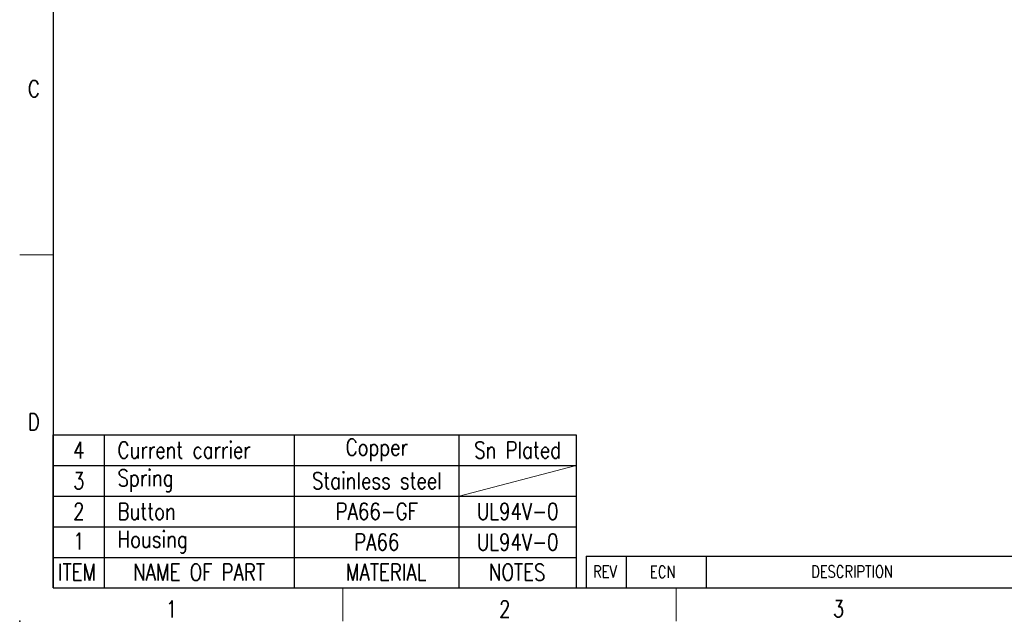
# Model space of a CAD drawing. Header units: inches. Extents: x 2053 to 2350, y -5132 to -4922.
# Tile 1 of 25: x 2053 to 2201, y -5132 to -5042. Entities that reach past the tile are written whole.
import ezdxf
from ezdxf.enums import TextEntityAlignment as Align

# ---------------------------------------------------------------- set-up
doc = ezdxf.new("R2010")
doc.units = ezdxf.units.IN
doc.header["$MEASUREMENT"] = 0
for name, color, linetype, lineweight in [('TEXT', 6, 'Continuous', 13), ('尺寸层', 3, 'Continuous', 13), ('轮廓线', 7, 'Continuous', 30)]:
    doc.layers.add(name, color=color, linetype=linetype, lineweight=lineweight)
doc.layers.add('尺寸线', color=3, linetype='Continuous')
doc.styles.add('Romans-高1.8', font='romans.shx', dxfattribs={"width": 0.8, "height": 1.8})
doc.styles.add('romans-高2.5', font='romans.shx', dxfattribs={"width": 0.8, "height": 2.5})
doc.styles.add('romans-高3.5', font='romans.shx', dxfattribs={"width": 0.8, "height": 3.5})
doc.styles.add('宋体-高2.5', font='txt', dxfattribs={"width": 0.8, "height": 2.5})

# ---------------------------------------------------------------- blocks, each defined once
blk = doc.blocks.new('FOR-1754 Rev.1.1-A4客户图')
at = {"layer": 'TEXT'}
for p, q in [((-287, 50), (-292, 50)), ((-243.5, 0), (-243.5, -5)), ((-193.5, 0), (-193.5, -5))]:
    blk.add_line(p, q, dxfattribs=at)
at = {"layer": '尺寸线'}
for p, q in [((-207, 4.8), (-120, 4.8)), ((-207, 4.8), (-207, 0)), ((-201, 4.8), (-201, 0)), ((-189, 4.8), (-189, 0))]:
    blk.add_line(p, q, dxfattribs=at)
at = {"layer": '轮廓线'}
for p, q in [((-287, 200), (-287, 0)), ((-287, 0), (-74.67, 0))]:
    blk.add_line(p, q, dxfattribs=at)
blk.add_point((-292, -5), dxfattribs=at)
at = {"layer": 'TEXT', "width": 0.8}
for s, height, style, p in [('C', 2.5, 'romans-高2.5', (-290.78, 73.66)), ('D', 2.5, 'romans-高2.5', (-290.78, 23.66)), ('REV', 1.8, 'Romans-高1.8', (-205.97, 1.55)), ('ECN', 1.8, 'Romans-高1.8', (-197.43, 1.52)), ('DESCRIPTION', 1.8, 'Romans-高1.8', (-173.25, 1.55)), ('1', 2.5, 'romans-高2.5', (-270.07, -4.41)), ('2', 2.5, 'romans-高2.5', (-220.07, -4.41)), ('3', 2.5, 'romans-高2.5', (-169.99, -4.37))]:
    blk.add_text(s, height=height, dxfattribs=dict(at, style=style)).set_placement(p)
at = {"layer": '尺寸线', "width": 0.8}
for tag, height, style, p in [('/', 2.5, 'romans-高2.5', (-94.89, 30.44)), ('/', 2.5, 'romans-高2.5', (-96.71, 25.38)), ('/', 2.5, 'romans-高2.5', (-102.11, 20.6)), ('15EDGKNM-3.81-XXP-1Y-1000A(H)', 3.5, 'romans-高3.5', (-40.89, 11.73)), ('CENGMZ_2018.10.18', 2.5, 'romans-高2.5', (-97.54, 6.17)), ('15EDGKNM-3.5-C04', 2.5, 'romans-高2.5', (-47.36, 6.2)), ('T0-1', 2.5, 'romans-高2.5', (-5.69, 6.17)), ('CUSTOMER_DRAWING', 2.5, 'romans-高2.5', (-56.48, 1.21)), ('2:1', 2.5, 'romans-高2.5', (-23.28, 1.2)), ('1/1', 2.5, 'romans-高2.5', (-5.77, 1.37))]:
    blk.add_attdef(tag, text='', height=height, dxfattribs=dict(at, style=style)).set_placement(p, align=Align.CENTER)
at = {"layer": '尺寸线', "style": '宋体-高2.5', "width": 0.8}
blk.add_attdef('/', text='', height=2.5, dxfattribs=at).set_placement((-55.64, 31.97), align=Align.MIDDLE_LEFT)

msp = doc.modelspace()

# ---------------------------------------------------------------- linework, layer by layer
at = {"layer": '尺寸层'}
msp.add_line((2118.822, -5113.639), (2136.394, -5109.039), dxfattribs=at)
at = {"layer": '尺寸线'}
for p, q in [((2057.894, -5117.598), (2057.894, -5104.439)), ((2057.894, -5104.439), (2136.394, -5104.439)), ((2065.626, -5117.598), (2065.626, -5104.439)), ((2094.131, -5117.598), (2094.131, -5104.439)), ((2118.822, -5117.598), (2118.822, -5104.439)), ((2136.394, -5104.439), (2136.394, -5127.439)), ((2057.894, -5109.039), (2136.394, -5109.039)), ((2057.894, -5113.639), (2136.394, -5113.639)), ((2057.894, -5127.439), (2057.894, -5117.598)), ((2065.626, -5127.439), (2065.626, -5117.598)), ((2094.131, -5127.439), (2094.131, -5117.598)), ((2118.822, -5127.439), (2118.822, -5117.598)), ((2057.894, -5118.239), (2136.394, -5118.239)), ((2057.894, -5122.839), (2136.394, -5122.839)), ((2137.894, -5122.644), (2143.894, -5122.644)), ((2143.894, -5122.644), (2155.894, -5122.644)), ((2059.779, -5127.439), (2136.394, -5127.439))]:
    msp.add_line(p, q, dxfattribs=at)

# ---------------------------------------------------------------- block references
msp.add_blockref('FOR-1754 Rev.1.1-A4客户图', (2344.894, -5127.439))

# ---------------------------------------------------------------- texts
at = {"layer": 'TEXT', "style": 'romans-高2.5', "width": 0.8}
for s, p in [('ITEM', (2058.64, -5126.323)), ('NAME OF PART', (2069.906, -5126.323)), ('MATERIAL', (2101.84, -5126.323)), ('NOTES', (2123.299, -5126.323))]:
    msp.add_text(s, height=2.5, dxfattribs=at).set_placement(p)
at = {"layer": '尺寸线', "char_height": 2.5, "style": 'romans-高2.5'}
for s, insert, width, attachment_point in [('4', (2061.76, -5106.743), 2.85202, 5), ('Current carrier', (2067.586, -5106.739), 28.50515, 4), ('Copper', (2106.476, -5106.739), 24.69092, 5), ('Sn Plated', (2127.608, -5106.739), 17.57217, 5), ('3', (2061.76, -5111.343), 2.85202, 5), ('Spring', (2067.586, -5111.339), 28.50515, 4), ('Stainless steel', (2106.476, -5111.339), 24.69092, 5), ('2', (2061.76, -5115.943), 2.85202, 5), ('Button', (2067.586, -5115.939), 28.50515, 4), ('PA66-GF', (2106.476, -5115.939), 24.69092, 5), ('UL94V-0', (2127.608, -5115.939), 17.57217, 5), ('1', (2061.76, -5120.424), 2.85202, 5), ('Housing', (2067.586, -5120.539), 28.50515, 4), ('PA66', (2106.476, -5120.539), 24.69092, 5), ('UL94V-0', (2127.608, -5120.539), 17.57217, 5)]:
    msp.add_mtext(s, dxfattribs=dict(at, insert=insert, width=width, attachment_point=attachment_point))

doc.saveas('drawing.dxf')
